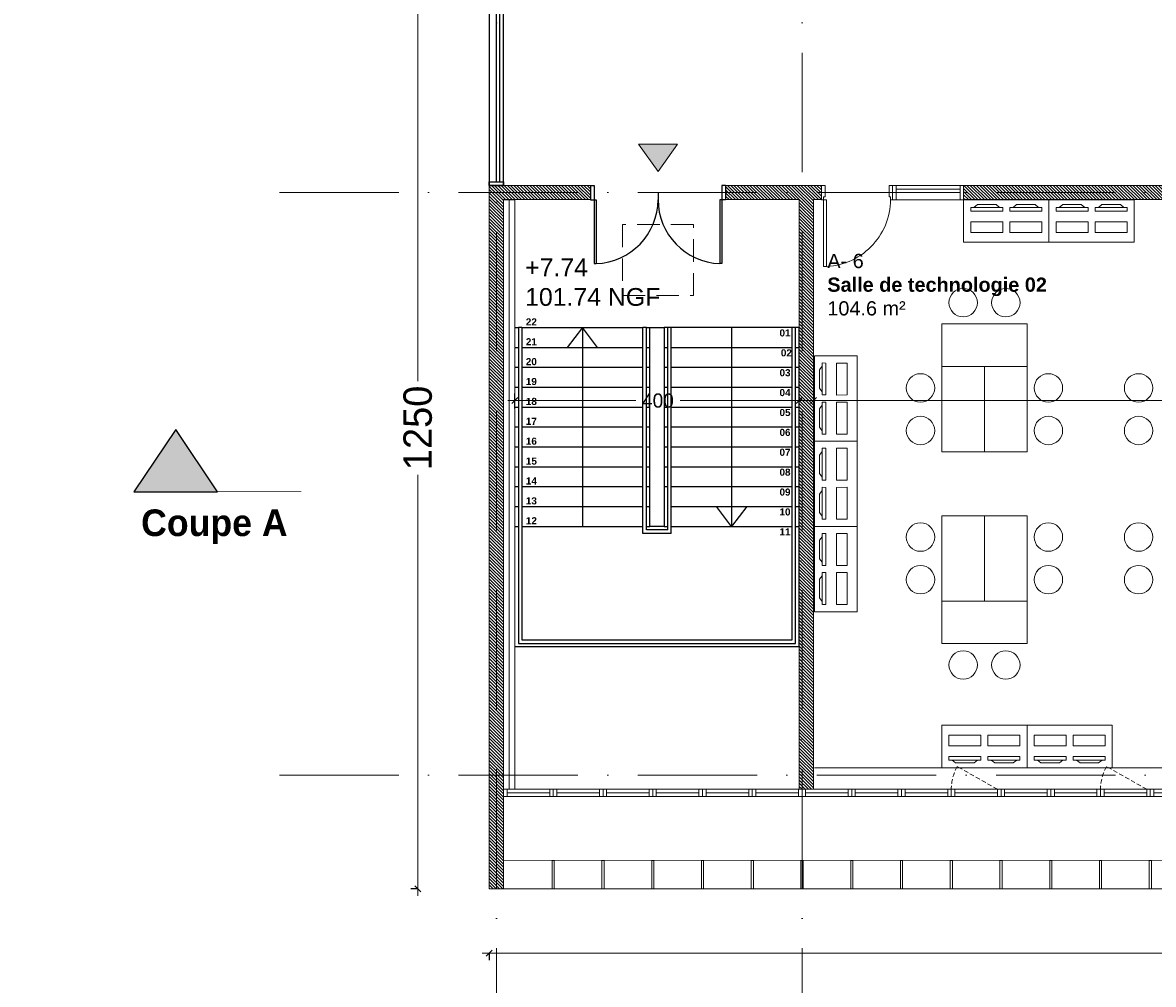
# Model space of a CAD drawing. Header units: centimetres. Extents: x 100159 to 225226, y -81380 to -23241.
# Tile 12 of 139: x 198723 to 200314, y -66989 to -65635. Entities that reach past the tile are written whole.
import ezdxf
from ezdxf.xclip import XClip

# ---------------------------------------------------------------- set-up
doc = ezdxf.new("R2010")
doc.units = ezdxf.units.CM
doc.header["$XCLIPFRAME"] = 2
for name, pattern in [('ACAD_ISO04W100', [30, 24, -3, 0, -3]), ('ACAD_ISO10W100', [18, 12, -3, 0, -3]), ('CACHE', [9.525, 6.35, -3.175])]:
    doc.linetypes.add(name, pattern=pattern)
doc.layers.get('0').update_dxf_attribs({"lineweight": 5})
for name, color, linetype in [('09', 161, 'Continuous'), ('18', 8, 'Continuous'), ('23', 63, 'Continuous'), ('48', 8, 'Continuous'), ('DDL-PLAN MASSE PAYSAGE', 7, 'Continuous'), ('DDL-TEXTE 01', 7, 'Continuous'), ('DDL-TRAIT  COUPE', 1, 'ACAD_ISO04W100')]:
    doc.layers.add(name, color=color, linetype=linetype)
for name, color, linetype, lineweight in [('10', 252, 'Continuous', 5), ('17', 6, 'Continuous', 5), ('DDL- CLOISONS DOUBLAGES', 1, 'Continuous', 5), ('DDL- ISOLATION', 252, 'ISOLATION', 5), ('DDL- MENUISERIES INT', 51, 'Continuous', 5), ('DDL- STRUCTURE', 5, 'Continuous', 5), ('DDL-HAB-COTES', 161, 'Continuous', 9), ('DDL-HAB-MOBILIER', 252, 'Continuous', 9), ('DDL-HAB-SYMBOLES', 212, 'Continuous', 9), ('DDL-HACHURES POCHAGE GRIS', 251, 'Continuous', 5), ('DDL-TEXTE', 7, 'Continuous', 9), ('DDL-TRAIT AXES', 1, 'ACAD_ISO10W100', 5)]:
    doc.layers.add(name, color=color, linetype=linetype, lineweight=lineweight)
doc.layers.add('47', color=7, linetype='CACHE', lineweight=5, true_color=0x7a7a7a)
doc.layers.add('GEL', color=113, linetype='Continuous', plot=False)
doc.styles.add('Century Gothic', font='GOTHIC.TTF')
doc.styles.add('COTA', font='romans.shx', dxfattribs={"width": 0.8})
doc.styles.get("Standard").update_dxf_attribs({"font": 'arial.ttf'})
doc.linetypes.add('ISOLATION', pattern='A,0.00254,-2.54,[134,ltypeshp.shx,S=2.54,R=0,X=-2.54,Y=0],-5.08,[134,ltypeshp.shx,S=2.54,R=180,X=2.54,Y=0],-2.54', length=10.16254)
doc.dimstyles.new('C100 cm', dxfattribs={"dimscale": 100, "dimtxt": 0.2, "dimasz": 0.085, "dimexe": 0.1, "dimexo": 0.0625, "dimgap": 0.09, "dimtad": 0, "dimdec": 0, "dimzin": 0, "dimdsep": 46, "dimtxsty": 'Century Gothic', "dimblk": 'OBLIQUE', "dimcen": 0.09, "dimdle": 0.1, "dimclrd": 256, "dimclrt": 256, "dimadec": 0, "dimazin": 0, "dimtfac": 1, "dimtdec": 0, "dimtofl": 0, "dimtmove": 2, "dimatfit": 2, "dimfxl": 0.15, "dimfxlon": 1, "dimtolj": 1, "dimtzin": 0, "dimlwd": -1, "dimarcsym": 0})
doc.dimstyles.new('portes', dxfattribs={"dimtxt": 6, "dimasz": 2.5, "dimexe": 1.25, "dimexo": 0.625, "dimtad": 1, "dimjust": 1, "dimtxsty": 'COTA', "dimblk": 'NONE', "dimcen": 2.5, "dimse1": 1, "dimse2": 1, "dimsd1": 1, "dimsd2": 1, "dimadec": 0, "dimazin": 0, "dimtfac": 1, "dimtix": 1, "dimtofl": 0, "dimtmove": 0, "dimatfit": 0, "dimldrblk": 'NONE', "dimfxl": 1, "dimarcsym": 0})

# ---------------------------------------------------------------- blocks, each defined once
blk = doc.blocks.new('A$C6C21683D')
blk.add_lwpolyline([(0, 0), (70, 0), (70, 10), (0, 10)], close=True)
for points in [[(5, 0), (65, 0), (65, 10), (5, 10), (5, 0)], [(5, 5), (65, 5)]]:
    blk.add_lwpolyline(points)
blk = doc.blocks.new('A$C7FA553E3')
blk.add_lwpolyline([(0, 32), (70, 32), (70, 42), (0, 42)], close=True)
for points in [[(5, 32), (65, 32), (65, 42), (5, 42), (5, 32)], [(5, 37), (65, 37)]]:
    blk.add_lwpolyline(points)
at = {"linetype": 'CACHE'}
blk.add_lwpolyline([(5, 32), (61.5, 0)], dxfattribs=at)
blk.add_arc((6, 32), 64, 330.0443, 0.0023, dxfattribs=at)
blk = doc.blocks.new('*D187')
at = {"layer": 'Defpoints', "color": 0, "transparency": 16777216}
for p in [(5, 0), (95, 0), (95, 0)]:
    blk.add_point(p, dxfattribs=at)
at = {"layer": 'GEL', "color": 0, "transparency": 16777216, "insert": (12.6, 3.6), "char_height": 6, "attachment_point": 5, "style": 'COTA'}
blk.add_mtext('90', dxfattribs=at)
blk = doc.blocks.new('_None')
blk = doc.blocks.new('*U219')
for p, q in [((20, -550), (0, -550)), ((10, -645), (10, -555)), ((15, -645), (15, -555)), ((0, -650), (20, -650))]:
    blk.add_line(p, q)
blk.add_lwpolyline([(20, -550), (0, -550), (0, -650), (20, -650)], close=True)
for points in [[(0, -555), (0, -550), (20, -550), (20, -555), (0, -555)], [(0, -650), (0, -645), (20, -645), (20, -650), (0, -650)]]:
    blk.add_lwpolyline(points)
blk = doc.blocks.new('*U185')
blk.add_hatch(color=252).paths.add_polyline_path([(0, 0), (38.3, -27.3), (38.3, 27.3)])
blk.add_lwpolyline([(38.3, 27.3), (38.3, -27.3), (0, 0), (38.3, 27.3)])
blk = doc.blocks.new('*U171')
for p, q in [((20, -243.6), (0, -243.6)), ((10, -498.6), (10, -248.6)), ((15, -498.6), (15, -248.6)), ((0, -503.6), (20, -503.6))]:
    blk.add_line(p, q)
blk.add_lwpolyline([(20, -243.6), (0, -243.6), (0, -503.6), (20, -503.6)], close=True)
for points in [[(0, -248.6), (0, -243.6), (20, -243.6), (20, -248.6), (0, -248.6)], [(0, -503.6), (0, -498.6), (20, -498.6), (20, -503.6), (0, -503.6)]]:
    blk.add_lwpolyline(points)
blk = doc.blocks.new('*U147')
for p, q in [((50126.1, 6582.3), (50126.1, 6692.3)), ((50126.1, 6692.3), (50129.1, 6692.3)), ((50129.1, 6602.3), (50129.1, 6692.3)), ((50303.1, 6602.3), (50303.1, 6692.3)), ((50306.1, 6692.3), (50303.1, 6692.3)), ((50306.1, 6582.3), (50306.1, 6692.3)), ((50121.1, 6602.3), (50129.1, 6602.3)), ((50121.1, 6582.3), (50121.1, 6602.3)), ((50216.1, 6592.3), (50216.1, 6602.3)), ((50311.1, 6602.3), (50303.1, 6602.3)), ((50311.1, 6582.3), (50311.1, 6602.3)), ((50121.1, 6582.3), (50126.1, 6582.3)), ((50311.1, 6582.3), (50306.1, 6582.3))]:
    blk.add_line(p, q)
for centre, start, end in [((50126.1, 6602.3), 0, 88.0898), ((50306.1, 6602.3), 91.9102, 180)]:
    blk.add_arc(centre, 90, start, end)
blk = doc.blocks.new('_Oblique')
at = {"color": 0, "linetype": 'ByBlock', "lineweight": -2}
blk.add_line((-0.5, -0.5), (0.5, 0.5), dxfattribs=at)
blk = doc.blocks.new('*D270')
at = {"layer": 'DDL-HAB-COTES', "transparency": 16777216}
for p, q in [((199370.1, -66945.1), (201323, -66945.1)), ((203050.5, -66945.1), (201460.7, -66945.1))]:
    blk.add_line(p, q, dxfattribs=at)
at = {"layer": 'DDL-HAB-COTES', "color": 0, "lineweight": -2, "transparency": 16777216}
for p, q in [((199380.1, -66945.1), (199380.1, -66955.1)), ((203040.5, -66945.1), (203040.5, -66935.1))]:
    blk.add_line(p, q, dxfattribs=at)
at = {"layer": 'Defpoints', "color": 0, "transparency": 16777216}
for p in [(199380.1, -66854.4), (203040.5, -66945.1), (203040.5, -66959.3)]:
    blk.add_point(p, dxfattribs=at)
at = {"layer": 'DDL-HAB-COTES', "transparency": 16777216, "xscale": 8.5, "yscale": 8.5, "zscale": 8.5, "rotation": 180}
blk.add_blockref('_Oblique', (199380.1, -66945.1), dxfattribs=at)
at = {"layer": 'DDL-HAB-COTES', "transparency": 16777216, "xscale": 8.5, "yscale": 8.5, "zscale": 8.5}
blk.add_blockref('_Oblique', (203040.5, -66945.1), dxfattribs=at)
at = {"layer": 'DDL-HAB-COTES', "lineweight": -3, "transparency": 16777216, "insert": (201391.8, -66945.1), "char_height": 40, "attachment_point": 5, "style": 'Century Gothic'}
blk.add_mtext('\\A1;3660', dxfattribs=at)
blk = doc.blocks.new('A$C19797035')
at = {"linetype": 'Continuous'}
for points in [[(54.3, 32.9), (52.5, 28.2), (10.3, 43.6), (12, 48.3)], [(46.7, 39.9), (50, 34.4), (16.2, 46.7), (22.3, 48.8)], [(42.3, 0), (0, 15.4), (5.1, 29.5), (47.4, 14.1)]]:
    blk.add_lwpolyline(points, close=True, dxfattribs=at)
blk = doc.blocks.new('bloc 2 postes info')
at = {"layer": 'DDL-HAB-MOBILIER', "linetype": 'Continuous'}
blk.add_lwpolyline([(200800.7, -66224.9), (200920.7, -66224.9), (200920.7, -66164.9), (200800.7, -66164.9)], close=True, dxfattribs=at)
at = {"layer": 'DDL-HAB-MOBILIER', "rotation": 19.99999999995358}
for p in [(200816, -66225.4), (200871, -66225.4)]:
    blk.add_blockref('A$C19797035', p, dxfattribs=at)
blk = doc.blocks.new('*U374')
blk.add_lwpolyline([(-1.5, 20), (-1.5, -20), (1.5, -20), (1.5, 20), (-1.5, 20)])
blk = doc.blocks.new('*U375')
at = {"color": 0, "linetype": 'ByBlock', "lineweight": -2, "transparency": 16777216}
for p in [(2660, 0), (2730, 0), (2800, 0), (2870, 0), (2940, 0), (3010, 0), (3080, 0), (3150, 0), (3220, 0), (3290, 0), (3360, 0), (3430, 0), (3500, 0)]:
    blk.add_blockref('*U374', p, dxfattribs=at)
blk = doc.blocks.new('*D388')
at = {"layer": 'DDL-HAB-COTES', "transparency": 16777216}
for p, q in [((199279.5, -65594.3), (199279.5, -66139.7)), ((199279.5, -66864.4), (199279.5, -66271.5))]:
    blk.add_line(p, q, dxfattribs=at)
at = {"layer": 'DDL-HAB-COTES', "color": 0, "lineweight": -2, "transparency": 16777216}
for p, q in [((199279.5, -65604.3), (199269.5, -65604.3)), ((199279.5, -66854.4), (199269.5, -66854.4))]:
    blk.add_line(p, q, dxfattribs=at)
at = {"layer": 'Defpoints', "color": 0, "transparency": 16777216}
for p in [(199380.1, -65604.3), (199279.5, -66854.4), (199380.1, -66854.4)]:
    blk.add_point(p, dxfattribs=at)
at = {"layer": 'DDL-HAB-COTES', "transparency": 16777216, "xscale": 8.5, "yscale": 8.5, "zscale": 8.5}
for p, rotation in [((199279.5, -65604.3), 90), ((199279.5, -66854.4), 270)]:
    blk.add_blockref('_Oblique', p, dxfattribs=dict(at, rotation=rotation))
at = {"layer": 'DDL-HAB-COTES', "lineweight": -3, "transparency": 16777216, "insert": (199279.5, -66205.6), "char_height": 40, "attachment_point": 5, "rotation": 90, "style": 'Century Gothic'}
blk.add_mtext('\\A1;1250', dxfattribs=at)
blk = doc.blocks.new('*D487')
at = {"layer": 'DDL-HAB-COTES', "transparency": 16777216}
for p, q in [((199406.1, -66167.2), (199586.1, -66167.2)), ((199826.1, -66167.2), (199648.7, -66167.2))]:
    blk.add_line(p, q, dxfattribs=at)
at = {"layer": 'DDL-HAB-COTES', "color": 0, "lineweight": -2, "transparency": 16777216}
for p, q in [((199416.1, -66178.2), (199416.1, -66157.2)), ((199816.1, -66178.2), (199816.1, -66157.2))]:
    blk.add_line(p, q, dxfattribs=at)
at = {"layer": 'Defpoints', "color": 0, "transparency": 16777216}
for p in [(199816.1, -66167.2), (199416.1, -66184.4), (199816.1, -66184.4)]:
    blk.add_point(p, dxfattribs=at)
at = {"layer": 'DDL-HAB-COTES', "transparency": 16777216, "xscale": 8.5, "yscale": 8.5, "zscale": 8.5, "rotation": 180}
blk.add_blockref('_Oblique', (199416.1, -66167.2), dxfattribs=at)
at = {"layer": 'DDL-HAB-COTES', "transparency": 16777216, "xscale": 8.5, "yscale": 8.5, "zscale": 8.5}
blk.add_blockref('_Oblique', (199816.1, -66167.2), dxfattribs=at)
at = {"layer": 'DDL-HAB-COTES', "lineweight": -3, "transparency": 16777216, "insert": (199617.4, -66167.2), "char_height": 20, "attachment_point": 5, "style": 'Century Gothic'}
blk.add_mtext('\\A1;400', dxfattribs=at)
blk = doc.blocks.new('*D488')
at = {"layer": 'DDL-HAB-COTES', "transparency": 16777216}
for p, q in [((199826.1, -66167.2), (200473.8, -66167.2)), ((201085.1, -66167.2), (200547.8, -66167.2))]:
    blk.add_line(p, q, dxfattribs=at)
at = {"layer": 'DDL-HAB-COTES', "color": 0, "lineweight": -2, "transparency": 16777216}
for p, q in [((199836.1, -66167.2), (199836.1, -66177.2)), ((201075.1, -66167.2), (201075.1, -66177.2))]:
    blk.add_line(p, q, dxfattribs=at)
at = {"layer": 'Defpoints', "color": 0, "transparency": 16777216}
for p in [(199836.1, -66167.2), (201075.1, -66165.4), (201075.1, -66167.2)]:
    blk.add_point(p, dxfattribs=at)
at = {"layer": 'DDL-HAB-COTES', "transparency": 16777216, "xscale": 8.5, "yscale": 8.5, "zscale": 8.5, "rotation": 180}
blk.add_blockref('_Oblique', (199836.1, -66167.2), dxfattribs=at)
at = {"layer": 'DDL-HAB-COTES', "transparency": 16777216, "xscale": 8.5, "yscale": 8.5, "zscale": 8.5}
blk.add_blockref('_Oblique', (201075.1, -66167.2), dxfattribs=at)
at = {"layer": 'DDL-HAB-COTES', "lineweight": -3, "transparency": 16777216, "insert": (200510.8, -66167.2), "char_height": 20, "attachment_point": 5, "style": 'Century Gothic'}
blk.add_mtext('\\A1;1239', dxfattribs=at)
blk = doc.blocks.new('17.07 CADASTRE')
at = {"layer": '23'}
h = blk.add_hatch(dxfattribs=at)
h.set_pattern_fill('CROSS', color=9, scale=0.122312, angle=-74.5126)
h.set_pattern_definition([(285.487436, (-1752.3689, 119.6183), (0.95587097, -0.5410825), [0.38833935, -1.16501804]), (15.487436, (-1752.5042, 119.37936), (0.5410825, 0.95587097), [0.38833935, -1.16501804])])
h.paths.add_polyline_path([(296.556, 77.111), (237.111, 55.333), (234.333, 63.889), (230.222, 79.222), (287.333, 104.778), (286, 108.667), (283.764, 107.684), (283.586, 107.684), (284.556, 108.111), (281.778, 113.778), (279.556, 117), (276.889, 119.556), (274.222, 121.222), (271, 122.222), (267.222, 123.778), (264.111, 125.444), (253.889, 127.667), (249.222, 128.444), (241, 128.111), (233.111, 127.444), (216.889, 124.444), (201.667, 120.778), (176.222, 114.111), (165.556, 111.111), (124.556, 102.444), (122.333, 102.222), (76.778, 95.667), (65.222, 94.333), (35.444, 90.111), (31.667, 89.667), (13.222, 87.017), (13.222, 11), (305.953, 11), (306.333, 20.889), (306.457, 20.91), (306.778, 27.444), (306.556, 41.222), (304.889, 48.667)])
h.paths.add_polyline_path([(382.444, 188.112), (366.222, 179.889), (324.333, 156.222), (321.556, 150.111), (319.889, 143.222), (318.444, 140), (316.333, 136.444), (312.889, 132.222), (311, 129.556), (309.667, 127), (309.222, 124.889), (309.111, 121.556), (313, 67.111), (320.889, 34.556), (323.889, 23), (326.72, 11), (382.444, 11)])
h.paths.add_polyline_path([(114.441, 168.682), (114.556, 172.222), (114.765, 174.055), (114.889, 176.111), (115.444, 180), (117, 187), (119.807, 200.743), (131.778, 243.333), (132.667, 246.889), (134.333, 259.778), (123.889, 263.889), (95.589, 275.588), (95.778, 276.111), (116.444, 322.667), (114.867, 324.739), (110, 330.778), (101, 340.111), (94.778, 345.889), (88.111, 351.333), (84.333, 354.222), (77.667, 358.667), (70, 363), (64.667, 366.778), (62.667, 368.556), (61, 370.778), (59.667, 373.333), (57.444, 376.444), (55, 379.889), (50.444, 384.111), (47.778, 386.111), (42.889, 389.333), (34.778, 392.222), (29.778, 390.222), (28, 389.111), (23.444, 385.111), (19.596, 381.153), (45.333, 361.111), (41.87, 356.754), (41.556, 357), (39.111, 354), (13.222, 374.341), (13.222, 359.889), (17.111, 358.444), (17.556, 359.444), (21.111, 358), (20.778, 357), (22.556, 356.333), (22.889, 357.333), (29.222, 354.889), (26.333, 347.667), (22.889, 349), (21.556, 345.667), (17.889, 347.111), (18.556, 348.889), (13.222, 350.98), (13.222, 268.872), (22.444, 266.333), (20.333, 258.444), (13.222, 260.467), (13.222, 114.187), (18.444, 116), (18.889, 112.778), (28.889, 113.333), (38.667, 115.778), (41.333, 115.778), (59.333, 118.667), (82, 120.333), (98.222, 123.111), (115.889, 127.889), (114.889, 141.889), (114.853, 142.698), (114.556, 146.667), (114.435, 152.182), (114.222, 157), (114.259, 160.231), (114.222, 161.889), (114.123, 164.5), (114.333, 166.889)])
h.paths.add_polyline_path([(35.889, 199), (33.222, 200.111), (35, 204.222), (37.556, 203)], flags=16)
h.paths.add_polyline_path([(48.222, 318.556), (43.778, 319.556), (44.333, 321.778), (38.889, 323), (39, 323.778), (35, 324.667), (35.111, 325.333), (31.556, 326.111), (33.444, 334.667), (40.444, 333), (40.222, 332.111), (43.222, 331.444), (42.889, 330), (46, 329.333), (49, 342.556), (55.111, 337.444), (53, 328.556), (50.667, 329.111)], flags=16)
h.paths.add_polyline_path([(23.889, 322.556), (20.556, 323.222), (21.111, 326.222), (24.556, 325.556)], flags=16)
h.paths.add_polyline_path([(19.667, 324.111), (14.111, 325.222), (14.556, 327.889), (20.222, 326.778)], flags=16)
h.paths.add_polyline_path([(57.556, 349), (56.556, 349.778), (56, 349.111), (53.667, 350.778), (54, 351.444), (50.556, 354.111), (52.889, 357.333), (53.667, 356.889), (54.444, 358), (53.778, 358.556), (59.667, 366.333), (64.444, 362.556), (60.444, 357.111), (64.444, 353.778), (61.889, 350.556), (59.889, 352.111)], flags=16)
h.paths.add_polyline_path([(38.667, 373.444), (35.778, 375.889), (35.444, 375.556), (32.333, 378), (33.111, 379.111), (30, 381.444), (32.444, 384.778), (35.556, 382.222), (36, 382.889), (36.889, 382.333), (37.889, 383.667), (40.444, 381.444), (42.889, 384.667), (47.778, 380.889), (42.889, 374.556), (40.778, 376.222)], flags=16)
h.paths.add_polyline_path([(64.778, 393.222), (55, 404.111), (51.333, 405.889), (50, 405.222), (47.889, 404.556), (45.556, 404.556), (44.778, 404.667), (43.889, 405.111), (34.778, 392.222), (42.889, 389.333), (47.778, 386.111), (50.444, 384.111), (55, 379.889), (57.444, 376.444), (59.667, 373.333), (61, 370.778), (62.667, 368.556), (64.667, 366.778), (70, 363), (77.667, 358.667), (84.333, 354.222), (88.111, 351.333), (94.778, 345.889), (101, 340.111), (110, 330.778), (112.546, 327.619), (117, 349.111), (122, 359.222), (113.222, 363.667), (115.333, 367.889), (104.333, 373.444), (104.111, 373), (103.667, 373.222), (103.889, 373.667)])
h.paths.add_polyline_path([(60.667, 391.556), (67.111, 388.333), (66.333, 386.667), (70.778, 384.444), (67.333, 377.444), (61, 380.556), (61.667, 381.889), (57, 384.222)], flags=16)
h.paths.add_polyline_path([(56.111, 388.778), (44.667, 394.444), (48.111, 401.222), (52.444, 399.111), (52.556, 399.556), (55.444, 398.111), (53.889, 395), (58.111, 393)], flags=16)
h.paths.add_polyline_path([(74.333, 380.889), (79.667, 378.222), (80.333, 379.556), (83.444, 378.111), (79.333, 369.889), (70.889, 374.222)], flags=16)
h.paths.add_polyline_path([(87.444, 378.444), (92.444, 376), (90.556, 372.333), (90, 372.667), (88.556, 369.778), (93.889, 367.222), (90.667, 360.778), (81, 365.556)], flags=16)
h.paths.add_polyline_path([(97.444, 368.111), (107.667, 363.111), (104.556, 356.778), (94.333, 361.778)], flags=16)
h.paths.add_polyline_path([(109.222, 359.889), (112.444, 358.222), (111.778, 357), (113.222, 356.222), (114.444, 358.667), (117.667, 357), (111, 343.444), (106.667, 345.556), (108, 348.333), (104.444, 350.111)], flags=16)
h.paths.add_polyline_path([(138.333, 392.333), (139.444, 392.667), (142.289, 398.356), (133.889, 402.556), (137.222, 409.444), (142.667, 406.667), (143.556, 408.444), (146.6, 406.978), (147.111, 408), (146.954, 409.778), (132.144, 409.778), (130.222, 406), (122.667, 409.778), (88.627, 409.778), (92.222, 408), (85.444, 394.444), (81.667, 396.333), (82.667, 398.444), (80.556, 399.556), (81.667, 401.667), (77.444, 403.778), (80.481, 409.778), (77.236, 409.778), (74.889, 405), (69.444, 407.778), (69.889, 408.778), (67.857, 409.778), (56.288, 409.778), (58.444, 408.667), (64.444, 402), (64.889, 402.333), (65.111, 402), (64.778, 401.667), (68.222, 397.778), (70.667, 396.556), (71.667, 398.667), (76.333, 396.333), (75.333, 394.222), (83.333, 390.222), (84.333, 392.333), (89, 390), (88.222, 388.333), (88.556, 388.111), (88.444, 387.778), (96, 383.889), (97, 386), (105.444, 381.778), (104.444, 379.667), (118, 372.889), (119.063, 372.48), (121, 372.111), (123.444, 372.222), (123.333, 372.667), (123.778, 372.778), (123.889, 372.333), (124.556, 372.556), (126.503, 373.571), (127.437, 374.272), (128.105, 375.058), (128.808, 376.042), (120.778, 380.222), (120.889, 380.444), (117.444, 382.111), (119.889, 386.778), (123.222, 385.111), (123.778, 386.111), (131.912, 381.934), (136.222, 390.556), (136.417, 390.75), (136.556, 391), (137.444, 391.778)])
h.paths.add_polyline_path([(94.778, 396.222), (95.111, 397), (90.889, 399.111), (93, 403.333), (93.889, 402.889), (95.333, 405.667), (98, 404.333), (98.333, 405), (101.889, 403.111), (101.667, 402.556), (104.556, 401.111), (101.111, 394), (98.111, 395.556), (97.667, 394.667)], flags=16)
h.paths.add_polyline_path([(104.778, 389.444), (108.222, 396.333), (118.667, 391.222), (115.667, 385.222), (112.889, 386.556), (112.444, 385.667)], flags=16)
blk = doc.blocks.new('*U186')
blk.add_line((100, 20), (100, 0))
blk.add_lwpolyline([(3, 20), (3, 114), (7, 114), (7, 20)], close=True)
for points in [[(0, 0), (5, 0), (5, 16), (3, 16), (3, 20), (0, 20), (0, 20)], [(0, 20), (0, 0)], [(100, 0), (95, 0), (95, 16), (97, 16), (97, 20), (100, 20), (100, 20)]]:
    blk.add_lwpolyline(points)
blk.add_arc((3, 20), 94, 359.999971, 90.000029)
at = {"layer": 'GEL'}
dim = blk.add_linear_dim(base=(95, 0), p1=(5, 0), p2=(95, 0), dimstyle='portes', dxfattribs=at)
dim.commit()
dim.dimension.update_dxf_attribs({"geometry": '*D187', "text_midpoint": (12.636, 3.625)})
blk = doc.blocks.new('A$C530C723F')
at = {"layer": 'DDL- MENUISERIES INT'}
blk.add_blockref('*U186', (10, 0), dxfattribs=at)
at = {"layer": 'DDL- MENUISERIES INT', "rotation": 270}
blk.add_blockref('*U219', (760, 20), dxfattribs=at)

msp = doc.modelspace()

# ---------------------------------------------------------------- hatches: boundary and pattern name
at = {"layer": 'DDL-HACHURES POCHAGE GRIS'}
h = msp.add_hatch(dxfattribs=at)
h.set_pattern_fill('ANSI31', color=256, angle=90)
h.set_pattern_definition([(135, (0, 265.372), (-2.24506403, -2.24506403), [])])
h.paths.add_polyline_path([(199400.1, -65884.2), (199400.1, -66854.4), (199380.1, -66854.4), (199380.1, -65864.2), (199522.5, -65864.2), (199522.5, -65884.2)])
h.paths.add_polyline_path([(203060.5, -66724.3), (203040.5, -66724.3), (203040.5, -65884.2), (203030.5, -65884.2), (203030.5, -65864.2), (203060.5, -65864.2)])
h.paths.add_polyline_path([(201995.1, -65864.2), (202829.1, -65864.2), (202829.1, -65884.2), (201995.1, -65884.2)])
h.paths.add_polyline_path([(201188.4, -65864.2), (201065.1, -65864.2), (201065.1, -65884.2), (201188.4, -65884.2)])
h.paths.add_polyline_path([(201748.4, -65864.2), (201795.1, -65864.2), (201795.1, -65884.2), (201748.4, -65884.2)])
h.paths.add_polyline_path([(201648.4, -65884.2), (201468.4, -65884.2), (201468.4, -65864.2), (201648.4, -65864.2)])
h.paths.add_polyline_path([(201288.4, -65884.2), (201368.4, -65884.2), (201368.4, -65864.2), (201288.4, -65864.2)])
h.paths.add_polyline_path([(199816.1, -65884.2), (199712.5, -65884.2), (199712.5, -65864.2), (199847.5, -65864.2), (199847.5, -65884.2), (199836.1, -65884.2), (199836.1, -66714.3), (199816.1, -66714.3)])
h.paths.add_polyline_path([(200865.1, -65864.2), (200047.5, -65864.2), (200047.5, -65884.2), (200865.1, -65884.2)])
h.paths.add_polyline_path([(202610.1, -66684.2), (202630.1, -66684.2), (202630.1, -66704.2), (202610.1, -66704.2)])
h.paths.add_polyline_path([(202048.9, -66684.2), (202068.9, -66684.2), (202068.9, -66704.2), (202048.9, -66704.2)])
h.paths.add_polyline_path([(201490.1, -66684.3), (201510.1, -66684.3), (201510.1, -66704.3), (201490.1, -66704.3)])
h.paths.add_polyline_path([(200930.1, -66684.3), (200950.1, -66684.3), (200950.1, -66704.3), (200930.1, -66704.3)])
h.paths.add_polyline_path([(200370.1, -66684.2), (200390.1, -66684.2), (200390.1, -66704.2), (200370.1, -66704.2)])
at = {"layer": 'DDL-TRAIT  COUPE', "ltscale": 30}
h = msp.add_hatch(color=256, dxfattribs=at)
h.dxf.hatch_style = 1
h.paths.add_polyline_path([(198880, -66295.4), (198997.8, -66295.4), (198938.9, -66207.7)])

# ---------------------------------------------------------------- linework, layer by layer
at = {"layer": '10'}
for points in [[(199837.5, -66684.3), (201075.1, -66684.3)], [(199400.1, -66814.4), (203038.6, -66814.3)], [(199400.1, -66854.4), (203038.6, -66854.3)]]:
    msp.add_lwpolyline(points, dxfattribs=at)
at = {"layer": '47', "ltscale": 5}
msp.add_lwpolyline([(199567.5, -66019.3), (199667.5, -66019.3), (199667.5, -65919.3), (199567.5, -65919.3), (199567.5, -66019.3)], close=True, dxfattribs=at)
at = {"layer": '48'}
for p, q in [((199416.1, -66064.3), (199421.1, -66064.3)), ((199426.1, -66064.3), (199596.1, -66064.3)), ((199511.1, -66064.3), (199489.8, -66092.3)), ((199511.1, -66064.3), (199511.1, -66344.3)), ((199532.5, -66092.3), (199511.1, -66064.3)), ((199596.1, -66354.3), (199596.1, -66064.3)), ((199601.1, -66349.3), (199601.1, -66064.3)), ((199601.1, -66064.3), (199606.1, -66064.3)), ((199631.1, -66349.3), (199631.1, -66064.3)), ((199636.1, -66354.3), (199636.1, -66064.3)), ((199721, -66064.3), (199721.1, -66344.3)), ((199806, -66503.9), (199806, -66064.3)), ((199811.1, -66508.9), (199811, -66064.3)), ((199816.1, -66513.9), (199816, -66064.3)), ((199416.1, -66092.3), (199421.1, -66092.3)), ((199426.1, -66092.3), (199596.1, -66092.3)), ((199601.1, -66092.3), (199606.1, -66092.3)), ((199626.1, -66092.3), (199631.1, -66092.3)), ((199636.1, -66092.3), (199806, -66092.3)), ((199811, -66092.3), (199816, -66092.3)), ((199416.1, -66120.3), (199421.1, -66120.3)), ((199426.1, -66120.3), (199596.1, -66120.3)), ((199601.1, -66120.3), (199606.1, -66120.3)), ((199626.1, -66120.3), (199631.1, -66120.3)), ((199636.1, -66120.3), (199806, -66120.3)), ((199811, -66120.3), (199816, -66120.3)), ((199416.1, -66148.3), (199421.1, -66148.3)), ((199426.1, -66148.3), (199596.1, -66148.3)), ((199601.1, -66148.3), (199606.1, -66148.3)), ((199626.1, -66148.3), (199631.1, -66148.3)), ((199636.1, -66148.3), (199806, -66148.3)), ((199811, -66148.3), (199816, -66148.3)), ((199416.1, -66176.3), (199421.1, -66176.3)), ((199426.1, -66176.3), (199596.1, -66176.3)), ((199601.1, -66176.3), (199606.1, -66176.3)), ((199626.1, -66176.3), (199631.1, -66176.3)), ((199636.1, -66176.3), (199806, -66176.3)), ((199811, -66176.3), (199816, -66176.3)), ((199416.1, -66204.3), (199421.1, -66204.3)), ((199426.1, -66204.3), (199596.1, -66204.3)), ((199601.1, -66204.3), (199606.1, -66204.3)), ((199626.1, -66204.3), (199631.1, -66204.3)), ((199636.1, -66204.3), (199806, -66204.3)), ((199811, -66204.3), (199816, -66204.3)), ((199416.1, -66232.3), (199421.1, -66232.3)), ((199426.1, -66232.3), (199596.1, -66232.3)), ((199601.1, -66232.3), (199606.1, -66232.3)), ((199626.1, -66232.3), (199631.1, -66232.3)), ((199636.1, -66232.3), (199806, -66232.3)), ((199811, -66232.3), (199816, -66232.3)), ((199416.1, -66260.3), (199421.1, -66260.3)), ((199426.1, -66260.3), (199596.1, -66260.3)), ((199601.1, -66260.3), (199606.1, -66260.3)), ((199626.1, -66260.3), (199631.1, -66260.3)), ((199636.1, -66260.3), (199806, -66260.3)), ((199811, -66260.3), (199816, -66260.3)), ((199416.1, -66288.3), (199421.1, -66288.3)), ((199426.1, -66288.3), (199596.1, -66288.3)), ((199601.1, -66288.3), (199606.1, -66288.3)), ((199626.1, -66288.3), (199631.1, -66288.3)), ((199636.1, -66288.3), (199806, -66288.3)), ((199811, -66288.3), (199816, -66288.3)), ((199416.1, -66316.3), (199421.1, -66316.3)), ((199426.1, -66316.3), (199596.1, -66316.3)), ((199601.1, -66316.3), (199606.1, -66316.3)), ((199636.1, -66316.3), (199806, -66316.3)), ((199721.1, -66344.3), (199699.8, -66316.3)), ((199742.4, -66316.3), (199721.1, -66344.3)), ((199811, -66316.3), (199816, -66316.3)), ((199416.1, -66344.3), (199421.1, -66344.3)), ((199426.1, -66344.3), (199596.1, -66344.3)), ((199636.1, -66354.3), (199596.1, -66354.3)), ((199601.1, -66344.3), (199606.1, -66344.3)), ((199631.1, -66349.3), (199601.1, -66349.3)), ((199626.1, -66344.3), (199631.1, -66344.3)), ((199636.1, -66344.3), (199806, -66344.3)), ((199811, -66344.3), (199816, -66344.3))]:
    msp.add_line(p, q, dxfattribs=at)
for points in [[(199421.1, -66064.3), (199421.1, -66508.9), (199811.1, -66508.9), (199811.1, -66334.3)], [(199426.1, -66064.3), (199421.1, -66064.3)], [(199426.1, -66064.3), (199426.1, -66503.9), (199806.1, -66503.9), (199806.1, -66334.3)], [(199601.1, -66064.3), (199596.1, -66064.3)], [(199816, -66064.3), (199626.1, -66064.3)], [(199816.1, -66513.8), (199416.1, -66513.8)]]:
    msp.add_lwpolyline(points, dxfattribs=at)
msp.add_lwpolyline([(199626.1, -66344.3), (199606.1, -66344.3), (199606.1, -66064.3), (199626.1, -66064.3)], close=True, dxfattribs=at)
at = {"layer": 'DDL- CLOISONS DOUBLAGES', "color": 10}
msp.add_lwpolyline([(199400.1, -65884.3), (199416.1, -65884.3), (199416.1, -66714.3), (199400.1, -66714.3)], close=True, dxfattribs=at)
at = {"layer": 'DDL- ISOLATION', "ltscale": 0.75}
msp.add_lwpolyline([(199408.1, -65884.3), (199408.1, -66714.3)], dxfattribs=at)
at = {"layer": 'DDL- STRUCTURE'}
for points in [[(199400.1, -65884.2), (199400.1, -66854.4), (199380.1, -66854.4), (199380.1, -65864.2), (199522.5, -65864.2), (199522.5, -65884.2)], [(200865.1, -65864.2), (200047.5, -65864.2), (200047.5, -65884.2), (200865.1, -65884.2)]]:
    msp.add_lwpolyline(points, close=True, dxfattribs=at)
msp.add_lwpolyline([(199816.1, -65884.2), (199712.5, -65884.2), (199712.5, -65864.2), (199847.5, -65864.2), (199847.5, -65884.2), (199836.1, -65884.2), (199836.1, -66714.3), (199816.1, -66714.3), (199816.1, -65884.2)], dxfattribs=at)
at = {"layer": 'DDL-HAB-MOBILIER', "linetype": 'Continuous'}
for points in [[(200016.8, -66059.3), (200136.8, -66059.3), (200136.8, -66119.3), (200016.8, -66119.3)], [(200016.8, -66239.3), (200016.8, -66119.3), (200076.8, -66119.3), (200076.8, -66239.3)], [(200076.8, -66239.3), (200076.8, -66119.3), (200136.8, -66119.3), (200136.8, -66239.3)], [(200016.8, -66329.3), (200016.8, -66449.3), (200076.8, -66449.3), (200076.8, -66329.3)], [(200076.8, -66329.3), (200076.8, -66449.3), (200136.8, -66449.3), (200136.8, -66329.3)], [(200016.8, -66509.3), (200136.8, -66509.3), (200136.8, -66449.3), (200016.8, -66449.3)]]:
    msp.add_lwpolyline(points, close=True, dxfattribs=at)
for centre in [(200046.8, -66029.3), (200106.8, -66029.3), (199986.8, -66149.3), (200166.8, -66149.3), (200293.6, -66149.3), (199986.8, -66209.3), (200166.8, -66209.3), (200293.6, -66209.3), (199986.8, -66359.3), (200166.8, -66359.3), (200293.6, -66359.3), (199986.8, -66419.3), (200166.8, -66419.3), (200293.6, -66419.3), (200046.8, -66539.3), (200106.8, -66539.3)]:
    msp.add_circle(centre, 20, dxfattribs=at)
at = {"layer": 'DDL-TRAIT  COUPE', "ltscale": 30}
msp.add_lwpolyline([(198880, -66295.4), (198997.8, -66295.4), (198938.9, -66207.7), (198880, -66295.4)], dxfattribs=at)
at = {"layer": 'DDL-TRAIT  COUPE', "ltscale": 30, "const_width": 1}
msp.add_lwpolyline([(198880, -66295.4), (199115.5, -66295.5)], dxfattribs=at)
at = {"layer": 'DDL-TRAIT AXES', "ltscale": 14}
for p, q in [((199084.7, -65874.2), (208105.6, -65874.2)), ((199084.7, -66694.3), (208104.5, -66694.3))]:
    msp.add_line(p, q, dxfattribs=at)
for points in [[(199390.1, -68366.6), (199390.1, -64290.9)], [(199820.1, -68366.6), (199820.1, -64290.9)]]:
    msp.add_lwpolyline(points, dxfattribs=at)

# ---------------------------------------------------------------- block references
at = {"xscale": -1}
msp.add_blockref('*U375', (202970.1, -66834.4), dxfattribs=at)
at = {"layer": '17', "rotation": 180.0000997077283}
for p in [(200100.1, -66682.3), (200310.1, -66682.3)]:
    msp.add_blockref('A$C7FA553E3', p, dxfattribs=at)
at = {"layer": '17', "xscale": -1, "rotation": 180.0000997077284}
for p in [(199400.1, -66714.3), (199470.1, -66714.3), (199540.1, -66714.3), (199610.1, -66714.3), (199680.1, -66714.3), (199750.1, -66714.3), (199820.1, -66714.3), (199890.1, -66714.3), (199960.1, -66714.3), (200100.1, -66714.3), (200170.1, -66714.3), (200310.1, -66714.3)]:
    msp.add_blockref('A$C6C21683D', p, dxfattribs=at)
at = {"layer": '18'}
msp.add_blockref('*U171', (199380.1, -65360.8), dxfattribs=at)
at = {"layer": '18', "rotation": 180.0000370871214}
msp.add_blockref('*U147', (249833.6, -59282), dxfattribs=at)
at = {"layer": 'DDL- MENUISERIES INT', "xscale": -1, "rotation": 180}
msp.add_blockref('A$C530C723F', (199837.5, -65864.3), dxfattribs=at)
at = {"layer": 'DDL-HAB-MOBILIER', "linetype": 'Continuous'}
for p in [(-753.2, 280.6), (-633.2, 280.6)]:
    msp.add_blockref('bloc 2 postes info', p, dxfattribs=at)
at = {"layer": 'DDL-HAB-MOBILIER', "linetype": 'Continuous', "rotation": 90.00000000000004}
for p in [(133672.7, -267025), (133672.7, -267145), (133672.7, -267265)]:
    msp.add_blockref('bloc 2 postes info', p, dxfattribs=at)
at = {"layer": 'DDL-HAB-MOBILIER', "linetype": 'Continuous', "xscale": -1, "rotation": 180}
for p in [(-784, -132849.1), (-664, -132849.1)]:
    msp.add_blockref('bloc 2 postes info', p, dxfattribs=at)
at = {"layer": 'DDL-HAB-SYMBOLES', "rotation": 89.99999999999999}
msp.add_blockref('*U185', (199617.5, -65844.6), dxfattribs=at)
at = {"layer": 'DDL-PLAN MASSE PAYSAGE', "linetype": 'ByBlock'}
ref = msp.add_blockref('17.07 CADASTRE', (176094.2, -61986.4), dxfattribs=dict(at, xscale=106.2859075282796, yscale=106.2859075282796, zscale=106.2859075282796, rotation=344.5125640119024))
XClip(ref).set_block_clipping_path([(36.599704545, 85.9239172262), (419.7690201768, 192.095693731), (361.9471425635, 400.7723308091), (-21.2221730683, 294.6005543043)])

# ---------------------------------------------------------------- texts
at = {"layer": '09', "insert": (199430.5, -66034.1), "char_height": 25, "attachment_point": 7}
msp.add_mtext_dynamic_manual_height_columns('+7.74\\P101.74 NGF', width=501.341, gutter_width=1, heights=[0], dxfattribs=at)
at = {"layer": 'DDL-TEXTE', "char_height": 10, "attachment_point": 3}
for s, width, heights, insert in [('\\pxql,t65,67;{\\fArial|b1|i0|c0|p34;22}', 17.595, [13.5], (199449.1, -66051.3)), ('\\pxql,t65,67;{\\fArial|b1|i0|c0|p34;01}', 17.595, [13.5], (199806, -66066.9)), ('\\pxql,t65,67;{\\fArial|b1|i0|c0|p34;21}', 17.595, [13.5], (199449.1, -66079.3)), ('\\pxql,t65,67;{\\fArial|b1|i0|c0|p34;02}', 15.682, [15.4], (199806, -66094.9)), ('\\pxql,t65,67;{\\fArial|b1|i0|c0|p34;20}', 17.595, [13.5], (199449.1, -66107.3)), ('\\pxql,t65,67;{\\fArial|b1|i0|c0|p34;19}', 17.595, [13.5], (199449.1, -66135.3)), ('\\pxql,t65,67;{\\fArial|b1|i0|c0|p34;03}', 17.595, [13.5], (199806, -66122.9)), ('\\pxql,t65,67;{\\fArial|b1|i0|c0|p34;04}', 17.595, [13.5], (199806, -66150.9)), ('\\pxql,t65,67;{\\fArial|b1|i0|c0|p34;18}', 17.595, [13.5], (199449.1, -66163.3)), ('\\pxql,t65,67;{\\fArial|b1|i0|c0|p34;05}', 17.595, [13.5], (199806, -66178.9)), ('\\pxql,t65,67;{\\fArial|b1|i0|c0|p34;17}', 17.595, [13.5], (199449.1, -66191.3)), ('\\pxql,t65,67;{\\fArial|b1|i0|c0|p34;06}', 17.595, [13.5], (199806, -66206.9)), ('\\pxql,t65,67;{\\fArial|b1|i0|c0|p34;16}', 17.595, [13.5], (199449.1, -66219.3)), ('\\pxql,t65,67;{\\fArial|b1|i0|c0|p34;15}', 17.595, [13.5], (199449.1, -66247.3)), ('\\pxql,t65,67;{\\fArial|b1|i0|c0|p34;07}', 17.595, [13.5], (199806, -66234.9)), ('\\pxql,t65,67;{\\fArial|b1|i0|c0|p34;08}', 17.595, [13.5], (199806, -66262.9)), ('\\pxql,t65,67;{\\fArial|b1|i0|c0|p34;14}', 17.595, [13.5], (199449.1, -66275.3)), ('\\pxql,t65,67;{\\fArial|b1|i0|c0|p34;09}', 17.595, [13.5], (199806, -66290.9)), ('\\pxql,t65,67;{\\fArial|b1|i0|c0|p34;13}', 17.595, [13.5], (199449.1, -66303.3)), ('\\pxql,t65,67;{\\fArial|b1|i0|c0|p34;10}', 17.595, [13.5], (199806, -66318.9)), ('\\pxql,t65,67;{\\fArial|b1|i0|c0|p34;12}', 17.595, [13.5], (199449.1, -66331.3)), ('\\pxql,t65,67;{\\fArial|b1|i0|c0|p34;11}', 17.595, [13.5], (199806, -66346.9))]:
    msp.add_mtext_dynamic_manual_height_columns(s, width=width, gutter_width=1, heights=heights, dxfattribs=dict(at, insert=insert))
at = {"layer": 'DDL-TEXTE 01', "insert": (199855.7, -65960.6), "char_height": 20, "attachment_point": 1}
msp.add_mtext_dynamic_manual_height_columns('\\A1;A- 6\\P{\\fArial|b1|i0|c0|p34;Salle de technologie 02\\P}104.6 m²', width=460.179, gutter_width=40, heights=[0], dxfattribs=at)
at = {"layer": 'DDL-TRAIT  COUPE', "ltscale": 30, "insert": (198757.8, -66320.4), "char_height": 37.5, "attachment_point": 1, "rotation": 0}
msp.add_mtext_dynamic_manual_height_columns('\\pxqc;{\\fCentury Gothic|b1|i0|c0|p34;Coupe A}', width=470.961, gutter_width=0, heights=[198.3], dxfattribs=at)

# ---------------------------------------------------------------- dimensions: what is measured, and where the dimension line sits
at = {"layer": 'DDL-HAB-COTES', "lineweight": -3}
dim = msp.add_linear_dim(base=(199279.5, -66854.4), p1=(199380.1, -65604.3), p2=(199380.1, -66854.4), angle=90, dimstyle='C100 cm', override={"dimtxt": 0.4, "dimfxl": 0}, dxfattribs=at)
dim.commit()
dim.dimension.update_dxf_attribs({"geometry": '*D388', "text_midpoint": (199279.5, -66205.6), "dimtype": 160})
for base, p1, p2, picture, middle in [((199816.1, -66167.2), (199416.1, -66184.4), (199816.1, -66184.4), '*D487', (199617.4, -66167.2)), ((201075.1, -66167.2), (199836.1, -66167.2), (201075.1, -66165.4), '*D488', (200510.8, -66167.2))]:
    dim = msp.add_linear_dim(base=base, p1=p1, p2=p2, dimstyle='C100 cm', dxfattribs=at)
    dim.commit()
    dim.dimension.update_dxf_attribs({"geometry": picture, "text_midpoint": middle, "dimtype": 160})
dim = msp.add_linear_dim(base=(203040.5, -66945.1), p1=(199380.1, -66854.4), p2=(203040.5, -66959.3), dimstyle='C100 cm', override={"dimtxt": 0.4, "dimfxl": 0}, dxfattribs=at)
dim.commit()
dim.dimension.update_dxf_attribs({"geometry": '*D270', "text_midpoint": (201391.8, -66945.1), "dimtype": 160})

doc.saveas('drawing.dxf')
